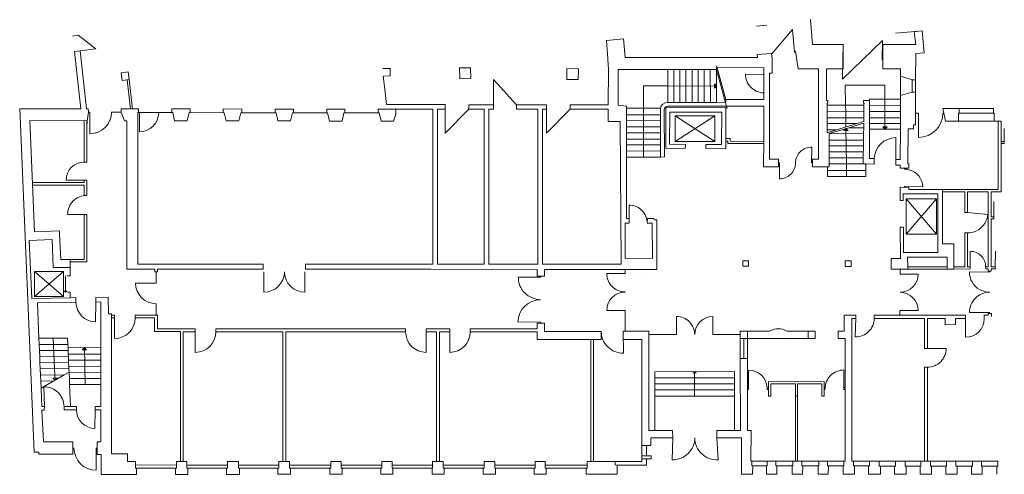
# Model space of a CAD drawing. Extents: x 188934 to 237190, y 127103 to 149415.
import ezdxf

# ---------------------------------------------------------------- set-up
doc = ezdxf.new("R2010")
doc.units = 0
doc.header["$MEASUREMENT"] = 0
doc.layers.add('GRUNDRISS', color=7, linetype='CONTINUOUS', lineweight=0)

msp = doc.modelspace()

# ---------------------------------------------------------------- linework, layer by layer
at = {"layer": 'GRUNDRISS', "color": 8}
for p, q in [((225043, 149095), (225551, 149145)), ((211033, 147059), (210486, 147053)), ((210486, 147053), (210502, 146507)), ((211052, 146522), (211033, 147059)), ((215757, 147014), (215748, 146484)), ((216317, 147005), (215757, 147014)), ((216304, 146477), (216317, 147005)), ((220692, 146974), (220693, 145346)), ((220999, 146974), (221001, 145345)), ((221290, 145345), (221286, 146974)), ((221582, 146974), (221579, 145344)), ((221890, 145344), (221888, 146974)), ((222191, 146974), (222192, 145343)), ((222484, 145343), (222484, 146974)), ((222780, 146974), (222787, 145342)), ((223086, 145342), (223091, 146971)), ((223091, 146974), (223531, 145341)), ((223113, 147057), (223535, 145489)), ((210502, 146507), (211052, 146522)), ((215748, 146484), (216304, 146477)), ((223088, 146156), (222982, 146263)), ((222982, 146051), (222982, 146263)), ((220692, 146160), (219505, 146162)), ((219505, 145066), (219505, 146162)), ((220692, 146160), (223088, 146156)), ((223088, 146156), (222982, 146051)), ((231328, 146201), (229397, 146206)), ((229411, 145222), (229397, 146206)), ((231341, 145511), (231342, 146201)), ((231341, 145511), (231342, 146201)), ((230584, 145514), (232098, 145508)), ((231341, 145511), (231337, 144045)), ((218674, 145068), (220337, 145065)), ((219505, 145066), (219505, 142672)), ((228510, 145225), (230312, 145220)), ((228511, 144920), (230309, 144914)), ((229415, 144917), (229411, 145222)), ((229420, 144597), (229415, 144917)), ((230582, 144913), (232096, 144908)), ((230583, 145214), (232097, 145209)), ((218673, 144750), (220337, 144747)), ((218673, 144459), (220337, 144453)), ((222996, 144700), (221063, 143434)), ((221063, 144700), (222996, 143434)), ((228512, 144596), (230304, 144598)), ((228514, 144312), (229972, 144312)), ((228969, 144006), (229972, 144312)), ((229424, 144312), (229420, 144597)), ((229427, 144146), (229424, 144312)), ((229572, 144114), (230232, 144312)), ((229972, 144312), (230302, 144413)), ((230232, 144312), (230301, 144333)), ((230581, 144312), (232095, 144313)), ((230582, 144598), (232095, 144599)), ((220337, 144155), (218673, 144157)), ((218673, 143860), (220337, 143859)), ((228515, 144008), (228969, 144006)), ((228516, 143868), (228969, 144006)), ((228599, 143823), (229572, 144114)), ((230294, 143818), (228599, 143823)), ((229428, 144071), (229318, 143969)), ((229530, 143961), (229318, 143969)), ((229431, 143820), (229428, 144071)), ((229428, 144071), (229530, 143961)), ((229436, 143508), (229431, 143820)), ((229572, 144114), (230298, 144113)), ((230580, 144045), (232094, 144045)), ((231337, 144045), (231231, 144151)), ((231231, 144151), (231443, 144151)), ((231337, 144045), (231443, 144151)), ((220337, 143557), (218673, 143557)), ((228600, 143509), (230290, 143507)), ((229440, 143218), (229436, 143508)), ((220338, 142970), (218672, 142969)), ((218673, 143275), (220338, 143270)), ((228601, 143220), (230287, 143217)), ((228601, 142926), (230283, 142921)), ((229444, 142923), (229440, 143218)), ((229449, 142629), (229444, 142923)), ((218672, 142669), (220338, 142675)), ((230279, 142631), (228602, 142627)), ((229453, 142339), (229449, 142629)), ((228518, 142021), (230405, 142019)), ((230275, 142343), (228602, 142335)), ((229458, 142020), (229453, 142339)), ((229462, 141739), (229458, 142020)), ((228518, 141712), (230406, 141716)), ((229462, 141714), (229462, 141739)), ((232380, 138892), (233863, 140630)), ((233863, 138892), (232380, 140630)), ((189666, 137050), (191077, 135836)), ((189666, 135836), (191077, 137050)), ((189877, 133785), (191283, 133789)), ((190580, 133787), (190644, 132287)), ((189890, 133481), (191296, 133482)), ((191303, 133318), (192910, 133320)), ((192106, 133319), (192003, 133210)), ((192003, 133210), (192215, 133215)), ((192106, 133319), (192146, 131511)), ((192106, 133319), (192215, 133215)), ((191309, 133175), (189903, 133172)), ((189916, 132873), (191321, 132878)), ((192910, 133000), (191316, 132993)), ((191328, 132711), (192911, 132711)), ((191334, 132585), (189928, 132580)), ((189941, 132280), (191346, 132294)), ((190644, 132287), (190657, 131983)), ((192911, 132409), (191342, 132401)), ((189954, 131977), (191116, 131986)), ((190557, 131827), (190769, 131836)), ((190668, 131726), (190557, 131827)), ((190657, 131983), (190668, 131726)), ((190668, 131726), (190769, 131836)), ((192911, 131808), (191367, 131801)), ((191385, 132105), (192911, 132112)), ((220066, 132139), (223959, 132145)), ((220067, 131831), (222012, 131835)), ((222012, 132142), (221942, 132071)), ((222012, 132142), (222009, 130932)), ((222012, 132142), (222083, 132071)), ((222012, 131835), (223959, 131839)), ((222083, 132071), (222013, 132090)), ((189967, 131681), (190602, 131688)), ((190668, 131726), (190602, 131688)), ((191380, 131507), (192911, 131515)), ((222011, 131547), (220067, 131546)), ((223959, 131548), (222011, 131547)), ((220067, 131254), (222010, 131253)), ((222009, 130932), (220068, 130931)), ((223959, 130933), (222009, 130932)), ((222010, 131253), (223959, 131252))]:
    msp.add_line(p, q, dxfattribs=at)
at = {"layer": 'GRUNDRISS'}
for p, q in [((227792, 148199), (227690, 149415)), ((192671, 147978), (191803, 148652)), ((226817, 148935), (225779, 147714)), ((226909, 147806), (226817, 148935)), ((232997, 148849), (231865, 148746)), ((232997, 148849), (232772, 148825)), ((232772, 148825), (232847, 148204)), ((232997, 148849), (233160, 148862)), ((233160, 148862), (233261, 147794)), ((218523, 148478), (217693, 148394)), ((217693, 148394), (217747, 147733)), ((218523, 148478), (218605, 147557)), ((227792, 148199), (229285, 148201)), ((229285, 148201), (229276, 147461)), ((229285, 148201), (229285, 147004)), ((231227, 148394), (230243, 147444)), ((231211, 147427), (231227, 148394)), ((231236, 148203), (232847, 148204)), ((231236, 148203), (231238, 147005)), ((191932, 145040), (191621, 147851)), ((191900, 147882), (192671, 147978)), ((192214, 145038), (191900, 147882)), ((217792, 146962), (217747, 147733)), ((225085, 147704), (225776, 147754)), ((225090, 147557), (225085, 147704)), ((225776, 147754), (225779, 147714)), ((225810, 147530), (225776, 147754)), ((226909, 147806), (226911, 147852)), ((226911, 147852), (226963, 147862)), ((226963, 147862), (227081, 146997)), ((232846, 147748), (232845, 146460)), ((232846, 147748), (233261, 147794)), ((218605, 147557), (225090, 147557)), ((225812, 146789), (225810, 147530)), ((229260, 146494), (229276, 147461)), ((230243, 147444), (229260, 146494)), ((193912, 146809), (194257, 146849)), ((193949, 146434), (193912, 146809)), ((207090, 147014), (206727, 147025)), ((207094, 146651), (207090, 147014)), ((217780, 145241), (217792, 146962)), ((220692, 146974), (218263, 146975)), ((218263, 146975), (218264, 145217)), ((220999, 146974), (220692, 146974)), ((221286, 146974), (220999, 146974)), ((221582, 146974), (221286, 146974)), ((221888, 146974), (221582, 146974)), ((222191, 146974), (221888, 146974)), ((222484, 146974), (222191, 146974)), ((222780, 146974), (222484, 146974)), ((223078, 146974), (222780, 146974)), ((223091, 146971), (223064, 147067)), ((223078, 146974), (223091, 146974)), ((223113, 147057), (223087, 147154)), ((223091, 146971), (223091, 146974)), ((223113, 147057), (225404, 147061)), ((225403, 146721), (224507, 146746)), ((225404, 147061), (225400, 145494)), ((225676, 146787), (225812, 146789)), ((225676, 146787), (225678, 142568)), ((227081, 146997), (228082, 146997)), ((228082, 146997), (228076, 142567)), ((228478, 145448), (228481, 147004)), ((228481, 147004), (229285, 147004)), ((231238, 147005), (232101, 147005)), ((232101, 147005), (232100, 146637)), ((193949, 146434), (194304, 146475)), ((194201, 146463), (194366, 145028)), ((194470, 145030), (194304, 146475)), ((207094, 146651), (206754, 146648)), ((206754, 146648), (206810, 146143)), ((232100, 146637), (232098, 145690)), ((232100, 146637), (232680, 146459)), ((232680, 146459), (232677, 145853)), ((232680, 146459), (232845, 146460)), ((232845, 146460), (232844, 145852)), ((206904, 145245), (206810, 146143)), ((232098, 145690), (232677, 145853)), ((232677, 145853), (232844, 145852)), ((232844, 145852), (232844, 145063)), ((220693, 145346), (221001, 145345)), ((221001, 145345), (221290, 145345)), ((221290, 145345), (221579, 145344)), ((221579, 145344), (221890, 145344)), ((221890, 145344), (222192, 145343)), ((222192, 145343), (222484, 145343)), ((222484, 145343), (222787, 145342)), ((222787, 145342), (223086, 145342)), ((223086, 145342), (223531, 145341)), ((223531, 145341), (223611, 145052)), ((223535, 145489), (225400, 145494)), ((223535, 145489), (223561, 145393)), ((228548, 145451), (228478, 145448)), ((228509, 145319), (228545, 145322)), ((228510, 145225), (228509, 145319)), ((228545, 145322), (228548, 145451)), ((230291, 145455), (230281, 145321)), ((230281, 145321), (230314, 145321)), ((230584, 145446), (230291, 145455)), ((230314, 145321), (230312, 145220)), ((230583, 145214), (230584, 145446)), ((230584, 145446), (230584, 145514)), ((232098, 145508), (232097, 145209)), ((232098, 145690), (232098, 145508)), ((188934, 145044), (191932, 145040)), ((189639, 128189), (188934, 145044)), ((192297, 145040), (192214, 145038)), ((192302, 144876), (192247, 144457)), ((192304, 144926), (192297, 145040)), ((192297, 145040), (192302, 144876)), ((192372, 144876), (192302, 144876)), ((192370, 143816), (192372, 144876)), ((193432, 144874), (193909, 144874)), ((193910, 145038), (193909, 144874)), ((193909, 144874), (194073, 144455)), ((194756, 145037), (193910, 145038)), ((194756, 144854), (194707, 144854)), ((194731, 144854), (194731, 137424)), ((194756, 144854), (194756, 145037)), ((196389, 144852), (194756, 144854)), ((194806, 144854), (194806, 143914)), ((195746, 144854), (195746, 144854)), ((196389, 144852), (196389, 145035)), ((197286, 145034), (196389, 145035)), ((196437, 144852), (196389, 144852)), ((196437, 144852), (196527, 144452)), ((197237, 144851), (197147, 144451)), ((197286, 144851), (197237, 144851)), ((197286, 144851), (197286, 145034)), ((198910, 144849), (197286, 144851)), ((198910, 144849), (198910, 145032)), ((199816, 145030), (198910, 145032)), ((198958, 144849), (198910, 144849)), ((198958, 144849), (199057, 144448)), ((199767, 144848), (199677, 144448)), ((199816, 144847), (199767, 144848)), ((199816, 144847), (199816, 145030)), ((201449, 144845), (199816, 144847)), ((201449, 144845), (201449, 145028)), ((202346, 145027), (201449, 145028)), ((201497, 144845), (201449, 144845)), ((201497, 144845), (201587, 144445)), ((202297, 144844), (202207, 144444)), ((202346, 144844), (202297, 144844)), ((202346, 144844), (202346, 145027)), ((203979, 144842), (202346, 144844)), ((203979, 144842), (203979, 145025)), ((204876, 145024), (203979, 145025)), ((204027, 144842), (203979, 144842)), ((204027, 144842), (204117, 144442)), ((204827, 144841), (204737, 144441)), ((204876, 144841), (204827, 144841)), ((204876, 144841), (204876, 145024)), ((206509, 144839), (204876, 144841)), ((206509, 144839), (206509, 145022)), ((209187, 145021), (206509, 145022)), ((206557, 144839), (206509, 144839)), ((206557, 144839), (206647, 144439)), ((207371, 144782), (207249, 144438)), ((207372, 144863), (207371, 144782)), ((207373, 145021), (207372, 144863)), ((209791, 145021), (209409, 145021)), ((211699, 145020), (210942, 145021)), ((212158, 145243), (210944, 145243)), ((212158, 145020), (211922, 145020)), ((214756, 145242), (213283, 145243)), ((214332, 145020), (213283, 145020)), ((214756, 145019), (214554, 145019)), ((217779, 145018), (215907, 145019)), ((217780, 145241), (215909, 145242)), ((217775, 144425), (217779, 145018)), ((218264, 145217), (218674, 145173)), ((218674, 145173), (218670, 139652)), ((220337, 145065), (220337, 144747)), ((220530, 142676), (220525, 145012)), ((220603, 145088), (223541, 145100)), ((220606, 143096), (220603, 145088)), ((220700, 145164), (223577, 145171)), ((220797, 144883), (220787, 143302)), ((220797, 144883), (223340, 144880)), ((223331, 143286), (223340, 144880)), ((223541, 145100), (223542, 143082)), ((223577, 145171), (223620, 145171)), ((223620, 145171), (225400, 145175)), ((225400, 145175), (225396, 143609)), ((228511, 144920), (228510, 145225)), ((228512, 144596), (228511, 144920)), ((230309, 144914), (230304, 144598)), ((230312, 145220), (230309, 144914)), ((230582, 144913), (230583, 145214)), ((230582, 144598), (230582, 144913)), ((232096, 144908), (232095, 144599)), ((232097, 145209), (232096, 144908)), ((232844, 144830), (232843, 144246)), ((232844, 145063), (232844, 144830)), ((232844, 144830), (232984, 144830)), ((232984, 144830), (232988, 143635)), ((234176, 145062), (234979, 145061)), ((234176, 145062), (234312, 144437)), ((234178, 144830), (234226, 144830)), ((234945, 144830), (234948, 144436)), ((234945, 144830), (234980, 144830)), ((234979, 145061), (234980, 144830)), ((234979, 145061), (236660, 145059)), ((234980, 144830), (236660, 144830)), ((236660, 145059), (236660, 144830)), ((236660, 144830), (236694, 144830)), ((236694, 144830), (236695, 144433)), ((189424, 144461), (189656, 138997)), ((189424, 144461), (192247, 144457)), ((192097, 142429), (192097, 144457)), ((192247, 144457), (192222, 144140)), ((192222, 144140), (192222, 144457)), ((192222, 144140), (192222, 144457)), ((194182, 144455), (194073, 144455)), ((194178, 137176), (194182, 144455)), ((197147, 144451), (196527, 144452)), ((199677, 144448), (199057, 144448)), ((202207, 144444), (201587, 144445)), ((204737, 144441), (204117, 144442)), ((207249, 144438), (206647, 144439)), ((206880, 144439), (206877, 144439)), ((218359, 144424), (217775, 144425)), ((218410, 137422), (218359, 144424)), ((220337, 144747), (220337, 144453)), ((220337, 144453), (220337, 144155)), ((228514, 144312), (228512, 144596)), ((228515, 144008), (228514, 144312)), ((230232, 144312), (230301, 144312)), ((230301, 144312), (230298, 144113)), ((230301, 144333), (230301, 144312)), ((230304, 144598), (230302, 144413)), ((230580, 144045), (230581, 144312)), ((230581, 144312), (230582, 144598)), ((232095, 144313), (232094, 144045)), ((232095, 144599), (232095, 144313)), ((234312, 144437), (234948, 144436)), ((234948, 144436), (236695, 144433)), ((236695, 144433), (236888, 144433)), ((236888, 144433), (237039, 144432)), ((236896, 141085), (236888, 144433)), ((237042, 140966), (237039, 144432)), ((192222, 144140), (192222, 142429)), ((220337, 144155), (220337, 143859)), ((220337, 143859), (220337, 143557)), ((228516, 143868), (228515, 144008)), ((228600, 143509), (228599, 143823)), ((230298, 144113), (230294, 143818)), ((230294, 143818), (230294, 143755)), ((230579, 143755), (230580, 144045)), ((232094, 144045), (232090, 142553)), ((232470, 144058), (232467, 142348)), ((232739, 144057), (232470, 144058)), ((232740, 144247), (232739, 144057)), ((232843, 144246), (232740, 144247)), ((237190, 143438), (237190, 144073)), ((220337, 143557), (220338, 143270)), ((223542, 143577), (223757, 143577)), ((223542, 143452), (223632, 143452)), ((223632, 143452), (223632, 143332)), ((223632, 143332), (225395, 143333)), ((223757, 143447), (223757, 143577)), ((225396, 143443), (223757, 143447)), ((225396, 143499), (225393, 142200)), ((225396, 143609), (225396, 143499)), ((228601, 143220), (228600, 143509)), ((230290, 143507), (230287, 143217)), ((230294, 143755), (230290, 143507)), ((230577, 142691), (230579, 143755)), ((231876, 142560), (231866, 143625)), ((237190, 143438), (237040, 143438)), ((237040, 143438), (237040, 143438)), ((237190, 143338), (237040, 143338)), ((237190, 143438), (237190, 143338)), ((237190, 143438), (237190, 143438)), ((237190, 143438), (237190, 143438)), ((220338, 143270), (220338, 142970)), ((220338, 142970), (220338, 142675)), ((221556, 143095), (220606, 143101)), ((221557, 143297), (220787, 143302)), ((221556, 143095), (221557, 143297)), ((222556, 143089), (222557, 143291)), ((222556, 143089), (223542, 143082)), ((223331, 143286), (222557, 143291)), ((227736, 142381), (227751, 143159)), ((228602, 142627), (228602, 143220)), ((230287, 143217), (230280, 142693)), ((192097, 142429), (192097, 142429)), ((192222, 142429), (192097, 142429)), ((220338, 142675), (220530, 142676)), ((226131, 142568), (225678, 142568)), ((226131, 142568), (226129, 142199)), ((226130, 142383), (226180, 142383)), ((226180, 142383), (226172, 141605)), ((227786, 142381), (227736, 142381)), ((228076, 142567), (227786, 142567)), ((227786, 142567), (227786, 142195)), ((228602, 142335), (228602, 142627)), ((230279, 142631), (230275, 142343)), ((230280, 142693), (230279, 142631)), ((230576, 142603), (230577, 142691)), ((230811, 142596), (230576, 142603)), ((230811, 142596), (230805, 142321)), ((231876, 142560), (231868, 142277)), ((232090, 142553), (231876, 142560)), ((225393, 142200), (226129, 142199)), ((227786, 142195), (228603, 142193)), ((228517, 142193), (228518, 142021)), ((228518, 142021), (228518, 141712)), ((228602, 142334), (228602, 142335)), ((228603, 142193), (228602, 142334)), ((230275, 142343), (230404, 142338)), ((230405, 142019), (230404, 142338)), ((230404, 142338), (230805, 142321)), ((230406, 141716), (230405, 142019)), ((231868, 142277), (232087, 142268)), ((232087, 142268), (232088, 142128)), ((232088, 142128), (232514, 142129)), ((232088, 142128), (232514, 142129)), ((232301, 142128), (232301, 142078)), ((232467, 142348), (232513, 142348)), ((232513, 142348), (232514, 142129)), ((192097, 141419), (189553, 141419)), ((192097, 141544), (191212, 141544)), ((192097, 141544), (192222, 141544)), ((192097, 141419), (192097, 141544)), ((192222, 141544), (192222, 140794)), ((192097, 141294), (189558, 141294)), ((192097, 140794), (192097, 141294)), ((232089, 141188), (232508, 141186)), ((232089, 141188), (232090, 140534)), ((232299, 141187), (232298, 141237)), ((232298, 141237), (233190, 141214)), ((232508, 141186), (232508, 141082)), ((232508, 141082), (232517, 141082)), ((232517, 141082), (234168, 141083)), ((234163, 138416), (234168, 140959)), ((234168, 141083), (236896, 141085)), ((234168, 140959), (234168, 141083)), ((234168, 140959), (235258, 140961)), ((235258, 140961), (235258, 139958)), ((235384, 140962), (236393, 140964)), ((235384, 140962), (235384, 139958)), ((236393, 140964), (236397, 137293)), ((236541, 140965), (237042, 140966)), ((236541, 140965), (236544, 139738)), ((192222, 140794), (192097, 140794)), ((232090, 140534), (232240, 140534)), ((236684, 139738), (236684, 140498)), ((218805, 139653), (218801, 140310)), ((235258, 139958), (235384, 139958)), ((191282, 139854), (192222, 139854)), ((192099, 139854), (191899, 139854)), ((192222, 139854), (192097, 139854)), ((192097, 139854), (192097, 138904)), ((192222, 139854), (192222, 138904)), ((218670, 139652), (218808, 139653)), ((218806, 139422), (218805, 139653)), ((218808, 139653), (218806, 139422)), ((219697, 139656), (219694, 139423)), ((219697, 139656), (220021, 139657)), ((220021, 139657), (220026, 139584)), ((220026, 139584), (220162, 139585)), ((220162, 139585), (220163, 137155)), ((236684, 139738), (236544, 139738)), ((236684, 139638), (236544, 139638)), ((236544, 139638), (236549, 137293)), ((236544, 139638), (236544, 139638)), ((236684, 139738), (236684, 139638)), ((236684, 139638), (236684, 139638)), ((236684, 139638), (236684, 139638)), ((189656, 138997), (190882, 139050)), ((190882, 139050), (190889, 138903)), ((218602, 139422), (218603, 137700)), ((218806, 139422), (218602, 139422)), ((219937, 139424), (219694, 139423)), ((219943, 137712), (219937, 139424)), ((232092, 139234), (232242, 139234)), ((232095, 137694), (232092, 139234)), ((189403, 138582), (190522, 138631)), ((189403, 138582), (189524, 135737)), ((190522, 138631), (190580, 137249)), ((190889, 138903), (190949, 137651)), ((192097, 138904), (192097, 137650)), ((192222, 138904), (192222, 137525)), ((235258, 138950), (235385, 138951)), ((235258, 138950), (235258, 137293)), ((235385, 138951), (235386, 137293)), ((234720, 138416), (234163, 138416)), ((234724, 137293), (234720, 138416)), ((235521, 137293), (235515, 138048)), ((236749, 137293), (236754, 138048)), ((190949, 137651), (191405, 137650)), ((191405, 137650), (192097, 137650)), ((191405, 137650), (191405, 136845)), ((218603, 137700), (219943, 137712)), ((224373, 137582), (224372, 137316)), ((224645, 137574), (224373, 137582)), ((224651, 137311), (224645, 137574)), ((229384, 137578), (229383, 137296)), ((229686, 137583), (229384, 137578)), ((229679, 137296), (229686, 137583)), ((232095, 137694), (231648, 137694)), ((231648, 137694), (231649, 137177)), ((232454, 137292), (232453, 137765)), ((232453, 137765), (234387, 137755)), ((234387, 137755), (234388, 137293)), ((190580, 137249), (191411, 137255)), ((191405, 137525), (192222, 137525)), ((195560, 137175), (194178, 137176)), ((200869, 137423), (194731, 137424)), ((195560, 137046), (195560, 137175)), ((195685, 137046), (195685, 137175)), ((200744, 137173), (195685, 137174)), ((200869, 137423), (199559, 137423)), ((200869, 137173), (200744, 137173)), ((200869, 137173), (200869, 137423)), ((202949, 137422), (209187, 137422)), ((202949, 137172), (202949, 137422)), ((202949, 137172), (203074, 137172)), ((203074, 137172), (209088, 137166)), ((214289, 137157), (209088, 137166)), ((209409, 137422), (211699, 137422)), ((211922, 137422), (214332, 137422)), ((214289, 136826), (214289, 137157)), ((214554, 137422), (218410, 137422)), ((214653, 137160), (214651, 136826)), ((214653, 137160), (220163, 137155)), ((218605, 137156), (218605, 136952)), ((224372, 137316), (224651, 137311)), ((229383, 137296), (229679, 137296)), ((231649, 137177), (232455, 137178)), ((232083, 137178), (232082, 136926)), ((232454, 137292), (234388, 137293)), ((232455, 137178), (232454, 137292)), ((232455, 137178), (234388, 137179)), ((234388, 137293), (234388, 137179)), ((234388, 137179), (234724, 137179)), ((234724, 137179), (234724, 137293)), ((234724, 137293), (235258, 137293)), ((234724, 137179), (235524, 137180)), ((235386, 137293), (235521, 137293)), ((235521, 137293), (235524, 137180)), ((236276, 137293), (236397, 137293)), ((236276, 137293), (236277, 137181)), ((236277, 137181), (236394, 137181)), ((236394, 137181), (236394, 137079)), ((236394, 137079), (236550, 137081)), ((236472, 137080), (236472, 137030)), ((236549, 137293), (236749, 137293)), ((236549, 137181), (236751, 137182)), ((236549, 137181), (236550, 137081)), ((236749, 137293), (236751, 137182)), ((191172, 136849), (191172, 136036)), ((191266, 136849), (191405, 136845)), ((195560, 137046), (195685, 137046)), ((195560, 137046), (195560, 137046)), ((195623, 137046), (195623, 136486)), ((195623, 137046), (195623, 137046)), ((195685, 137046), (195685, 137046)), ((200904, 137046), (200904, 136041)), ((200904, 137046), (200904, 137046)), ((201909, 137046), (201909, 137046)), ((201909, 137046), (201909, 137046)), ((202914, 137046), (202914, 136041)), ((202914, 137046), (202914, 137046)), ((213367, 136784), (214470, 136776)), ((214651, 136826), (214289, 136826)), ((214470, 136776), (214470, 136826)), ((217700, 136954), (218605, 136951)), ((219506, 136948), (219506, 136948)), ((232082, 136924), (232966, 136922)), ((236471, 137030), (235482, 137033)), ((191101, 136107), (191172, 136036)), ((191172, 136036), (191243, 136107)), ((195623, 136486), (194613, 136486)), ((195623, 136486), (195623, 136486)), ((195623, 136486), (195623, 136486)), ((191424, 135764), (189524, 135737)), ((191272, 136036), (191405, 136036)), ((191405, 136036), (191405, 135769)), ((191405, 135769), (191692, 135773)), ((191692, 135773), (191693, 135541)), ((192670, 135786), (193272, 135794)), ((192670, 135786), (192671, 135557)), ((193272, 135794), (193279, 134974)), ((232079, 136042), (232079, 136035)), ((191693, 135541), (189804, 135511)), ((189804, 135511), (189877, 133785)), ((192671, 135557), (192643, 134580)), ((192909, 135561), (192671, 135557)), ((192910, 133320), (192909, 135561)), ((195623, 135476), (195623, 135476)), ((195623, 135476), (195623, 134916)), ((195623, 135476), (195623, 135476)), ((195623, 135476), (195623, 135476)), ((217704, 135148), (218606, 135145)), ((218605, 135145), (218606, 134121)), ((232076, 135144), (232075, 134907)), ((232076, 135144), (232967, 135142)), ((193279, 134974), (193436, 134973)), ((193436, 134973), (193440, 128103)), ((193586, 134916), (193436, 134916)), ((193436, 134916), (193436, 134916)), ((193436, 134843), (193436, 134710)), ((193586, 134778), (193436, 134778)), ((193586, 134916), (193586, 134778)), ((193586, 134916), (193586, 134916)), ((193586, 134916), (193586, 134916)), ((193586, 134778), (193586, 133768)), ((194596, 134916), (194596, 134778)), ((195684, 134916), (194596, 134916)), ((194596, 134916), (194596, 134916)), ((194596, 134916), (194596, 134916)), ((194596, 134778), (194596, 134778)), ((195546, 134778), (194596, 134778)), ((194596, 134778), (194596, 134778)), ((195546, 134778), (195546, 134108)), ((195684, 134916), (195684, 134246)), ((221125, 134853), (221124, 133962)), ((222904, 134851), (222906, 133960)), ((229345, 134906), (229705, 134906)), ((229348, 134130), (229345, 134906)), ((229705, 134906), (229910, 134906)), ((229907, 134755), (229709, 134755)), ((229709, 134755), (229715, 127751)), ((229907, 134755), (229885, 133847)), ((229910, 134906), (229907, 134755)), ((230817, 134906), (230815, 134753)), ((233279, 134749), (230815, 134753)), ((230817, 134906), (232075, 134907)), ((232075, 134907), (235292, 134908)), ((233279, 134749), (233278, 133279)), ((233426, 134748), (233425, 133279)), ((234293, 134747), (233426, 134748)), ((234294, 134747), (234293, 134747)), ((234294, 134747), (234296, 134442)), ((235293, 134745), (234803, 134746)), ((234805, 134448), (234803, 134746)), ((235292, 134908), (235293, 134745)), ((235293, 134745), (235294, 133830)), ((235483, 135046), (236473, 135051)), ((236208, 134908), (236208, 134743)), ((236208, 134908), (236391, 134908)), ((236391, 135001), (236391, 134908)), ((236391, 135001), (236554, 135000)), ((236455, 135050), (236455, 135001)), ((236554, 135000), (236555, 134855)), ((195546, 134246), (195546, 134246)), ((195684, 134246), (197536, 134246)), ((195684, 134246), (195684, 134246)), ((195684, 134246), (195684, 134246)), ((197536, 134096), (197536, 134246)), ((197536, 134246), (197536, 134246)), ((198546, 134096), (198546, 134246)), ((198546, 134246), (207847, 134246)), ((207847, 134096), (207847, 134246)), ((208857, 134096), (208857, 134246)), ((208857, 134246), (210007, 134246)), ((209632, 134246), (209632, 134246)), ((210007, 134096), (210007, 134246)), ((211017, 134096), (211017, 134246)), ((211017, 134246), (214288, 134246)), ((213354, 134585), (214456, 134572)), ((214288, 134521), (214660, 134522)), ((214456, 134572), (214456, 134522)), ((214660, 134522), (214659, 134117)), ((234296, 134442), (234805, 134448)), ((189877, 133785), (189890, 133481)), ((191283, 133789), (191296, 133482)), ((195546, 134108), (196808, 134108)), ((196808, 127738), (196808, 134108)), ((196946, 127738), (196946, 134096)), ((196946, 134096), (197536, 134096)), ((197536, 134096), (197536, 133086)), ((197536, 134096), (197536, 134096)), ((198546, 134096), (198546, 134096)), ((198546, 134096), (201823, 134096)), ((198546, 134096), (198546, 134096)), ((201823, 127736), (201823, 134096)), ((201823, 134096), (201823, 134096)), ((201973, 127736), (201973, 134096)), ((201973, 134096), (207847, 134096)), ((201973, 134096), (201973, 134096)), ((205343, 134096), (205343, 134096)), ((207847, 134096), (207847, 134096)), ((207847, 134096), (207847, 134096)), ((208857, 134096), (208857, 133086)), ((208857, 134096), (209357, 134096)), ((208857, 134096), (208857, 134096)), ((208857, 134096), (208857, 134096)), ((209357, 127735), (209357, 134096)), ((209357, 134096), (209357, 134096)), ((209507, 127735), (209507, 134096)), ((209507, 134096), (210007, 134096)), ((209507, 134096), (209507, 134096)), ((210007, 134096), (210007, 133086)), ((210007, 134096), (210007, 134096)), ((210007, 134096), (210007, 134096)), ((211017, 134096), (211017, 134096)), ((211017, 134096), (214288, 134096)), ((211017, 134096), (211017, 134096)), ((214288, 134096), (214288, 133719)), ((217435, 133723), (214288, 133719)), ((214659, 134117), (217436, 134120)), ((216925, 127733), (216918, 133722)), ((217063, 127733), (217056, 133723)), ((217436, 134120), (217435, 133723)), ((218506, 134121), (219767, 134122)), ((218506, 134121), (218506, 133724)), ((218506, 134121), (218520, 133050)), ((219426, 133725), (218506, 133724)), ((219422, 128516), (219426, 133725)), ((219767, 133963), (219763, 129249)), ((219767, 134122), (219767, 133963)), ((219767, 133963), (221124, 133962)), ((222906, 133960), (224251, 133959)), ((224251, 134125), (224607, 134126)), ((224251, 133762), (224251, 134125)), ((224251, 133762), (224606, 133763)), ((224252, 132787), (224251, 133762)), ((224428, 133763), (224428, 132787)), ((224606, 133763), (224605, 133360)), ((224607, 134126), (224606, 133763)), ((224606, 133763), (227575, 133769)), ((224607, 134126), (225686, 134127)), ((226501, 133768), (226701, 133768)), ((226531, 134127), (227575, 134128)), ((226583, 133786), (226619, 133750)), ((227575, 134128), (227925, 134129)), ((227575, 134128), (227575, 133769)), ((227575, 133769), (227921, 133769)), ((227925, 134129), (227921, 133769)), ((229048, 134130), (229053, 133772)), ((229048, 134130), (229348, 134130)), ((229053, 133772), (229386, 133772)), ((229386, 133772), (229386, 133542)), ((189890, 133481), (189903, 133172)), ((191296, 133482), (191303, 133318)), ((191303, 133318), (191309, 133175)), ((192910, 133000), (192910, 133320)), ((196946, 133377), (196946, 133377)), ((197536, 133377), (197536, 133377)), ((224605, 133360), (224604, 132787)), ((229386, 133542), (229388, 127751)), ((233278, 133279), (233413, 133279)), ((233278, 133279), (233425, 133279)), ((233425, 133279), (234341, 133280)), ((189903, 133172), (189916, 132873)), ((189916, 132873), (189928, 132580)), ((191309, 133175), (191316, 132993)), ((191316, 132993), (191321, 132878)), ((191321, 132878), (191328, 132711)), ((191328, 132711), (191334, 132585)), ((192911, 132711), (192910, 133000)), ((192911, 132409), (192911, 132711)), ((224252, 132787), (224604, 132787)), ((224257, 129247), (224252, 132787)), ((224604, 132787), (224602, 131345)), ((189928, 132580), (189941, 132280)), ((189941, 132280), (189954, 131977)), ((191334, 132585), (191342, 132401)), ((191342, 132401), (191346, 132294)), ((191346, 132294), (191354, 132124)), ((192911, 132112), (192911, 132409)), ((229322, 131358), (229322, 132227)), ((229384, 132555), (229384, 132355)), ((233278, 132367), (233277, 127751)), ((233413, 132360, 1), (233278, 132360, 1)), ((233424, 132362), (233419, 127751)), ((189954, 131977), (189967, 131681)), ((191116, 131986), (190668, 131726)), ((191321, 132105), (191116, 131986)), ((191354, 132124), (191321, 132105)), ((191354, 132124), (191354, 132105)), ((191354, 132105), (191355, 132088)), ((191354, 132105), (191385, 132105)), ((191355, 132088), (191367, 131801)), ((191367, 131801), (191380, 131507)), ((192911, 131808), (192911, 132112)), ((192911, 131515), (192911, 131808)), ((220067, 131831), (220066, 132139)), ((220067, 131546), (220067, 131831)), ((223959, 132145), (223959, 131839)), ((223959, 131839), (223959, 131548)), ((224656, 131307), (224653, 132220)), ((189967, 131681), (189982, 131328)), ((190602, 131688), (189982, 131328)), ((189982, 131328), (189983, 131294)), ((189983, 131294), (190020, 130431)), ((190144, 130431), (190124, 131393)), ((191380, 131507), (191426, 130431)), ((192912, 130432), (192911, 131515)), ((220067, 131254), (220067, 131546)), ((223959, 131548), (223959, 131252)), ((224602, 131266), (224598, 129252)), ((224602, 131345), (224602, 131266)), ((224602, 131345), (224655, 131345)), ((224657, 131268), (224602, 131266)), ((224655, 131345), (224657, 131268)), ((225633, 131351), (225568, 131350)), ((225568, 131350), (225571, 131262)), ((225571, 131262), (225633, 131261)), ((225633, 131650), (228363, 131663)), ((225633, 130933), (225633, 131650)), ((226949, 131541), (225748, 131544)), ((225748, 131544), (225749, 130931)), ((226950, 130935), (226949, 131541)), ((228244, 131546), (227058, 131549)), ((227058, 131549), (227059, 130935)), ((228245, 130941), (228244, 131546)), ((228363, 131663), (228365, 130940)), ((228364, 131355), (228410, 131352)), ((228412, 131276), (228364, 131273)), ((228410, 131352), (228412, 131276)), ((229387, 131357), (229322, 131358)), ((229322, 131358), (229324, 131272)), ((229324, 131272), (229387, 131271)), ((220068, 130931), (220067, 131254)), ((220070, 129249), (220068, 130931)), ((223959, 131252), (223959, 130933)), ((223959, 130933), (223959, 129247)), ((225749, 130931), (225633, 130933)), ((226950, 130935), (226950, 127752)), ((227059, 130935), (226950, 130935)), ((227059, 130935), (227058, 127752)), ((228365, 130940), (228245, 130941)), ((190020, 130431), (190144, 130431)), ((190144, 130431), (190141, 130257)), ((191106, 130431), (191426, 130431)), ((191106, 130431), (191110, 130261)), ((191426, 130431), (191716, 130432)), ((191716, 130432), (191718, 130264)), ((192632, 130432), (192912, 130432)), ((192632, 130432), (192635, 130268)), ((190027, 130257), (190141, 130257)), ((190027, 130257), (190093, 128696)), ((191110, 130261), (191718, 130264)), ((192635, 130268), (192619, 129351)), ((192635, 130268), (192912, 130269)), ((192914, 128704), (192912, 130269)), ((219763, 129249), (220070, 129249)), ((219874, 128511), (219870, 128901)), ((219870, 128901), (220937, 128899)), ((220070, 129249), (220932, 129249)), ((220937, 128899), (220913, 127816)), ((220932, 129249), (220937, 128899)), ((223100, 129247), (223103, 128895)), ((223100, 129247), (223959, 129247)), ((223103, 128895), (224311, 128893)), ((223103, 128895), (223165, 127814)), ((223959, 129247), (224257, 129247)), ((224311, 128893), (224309, 127114)), ((224598, 129252), (224776, 129251)), ((224776, 129251), (224771, 127752)), ((190093, 128696), (191541, 128700)), ((191541, 128700), (191546, 128085)), ((191544, 128393), (191594, 128393)), ((192685, 128393), (192674, 127302)), ((192735, 128393), (192685, 128393)), ((192734, 128703), (192914, 128704)), ((192734, 128703), (192736, 128084)), ((219422, 128516), (219874, 128511)), ((219422, 128017), (219422, 128516)), ((219648, 128513), (219650, 128016)), ((189639, 128189), (189872, 128192)), ((189872, 128192), (189875, 128087)), ((189875, 128087), (191546, 128085)), ((192736, 128084), (192919, 128083)), ((192919, 128083), (192919, 127103)), ((193440, 128103), (194219, 128107)), ((194219, 128107), (194221, 127738)), ((219422, 128017), (219879, 128014)), ((219422, 127858), (219422, 128017)), ((219880, 127857), (219879, 128014)), ((194221, 127738), (194604, 127738)), ((194604, 127738), (194605, 127410)), ((194605, 127410), (194664, 127410)), ((194664, 127410), (196564, 127409)), ((194664, 127410), (194666, 127103)), ((196564, 127409), (196614, 127409)), ((196564, 127409), (196568, 127103)), ((196611, 127738), (196614, 127409)), ((196611, 127738), (197130, 127738)), ((197130, 127738), (197130, 127409)), ((199112, 127559), (197130, 127559)), ((197130, 127409), (197182, 127409)), ((197182, 127409), (197179, 127103)), ((197182, 127409), (199074, 127408)), ((199074, 127408), (199113, 127408)), ((199074, 127408), (199076, 127103)), ((199112, 127737), (199113, 127408)), ((199112, 127737), (199657, 127737)), ((199657, 127737), (199656, 127408)), ((199656, 127408), (199705, 127408)), ((201638, 127555), (199657, 127559)), ((199705, 127408), (199702, 127103)), ((199705, 127408), (201591, 127408)), ((201591, 127408), (201639, 127408)), ((201591, 127408), (201593, 127104)), ((201636, 127736), (201639, 127408)), ((201636, 127736), (202159, 127736)), ((201789, 127736), (201924, 127736)), ((202159, 127736), (202164, 127407)), ((202162, 127556), (204178, 127556)), ((202164, 127407), (202211, 127407)), ((202211, 127407), (204134, 127407)), ((202211, 127407), (202211, 127104)), ((204134, 127407), (204131, 127104)), ((204134, 127407), (204178, 127407)), ((204178, 127736), (204688, 127736)), ((204178, 127736), (204178, 127407)), ((204688, 127736), (204687, 127407)), ((204687, 127407), (204736, 127407)), ((204688, 127556), (206676, 127556)), ((204736, 127407), (204734, 127104)), ((204736, 127407), (206638, 127406)), ((206638, 127406), (206676, 127406)), ((206638, 127406), (206638, 127104)), ((206677, 127735), (206676, 127406)), ((206677, 127735), (207186, 127735)), ((207186, 127735), (207187, 127406)), ((207187, 127556), (209171, 127556)), ((207187, 127406), (207227, 127406)), ((207227, 127406), (207226, 127104)), ((207227, 127406), (209141, 127405)), ((209141, 127405), (209171, 127405)), ((209141, 127405), (209141, 127104)), ((209172, 127735), (209171, 127405)), ((209172, 127735), (209693, 127735)), ((209693, 127735), (209695, 127405)), ((209694, 127556), (211699, 127556)), ((209695, 127405), (209740, 127405)), ((209740, 127405), (211656, 127404)), ((209740, 127405), (209740, 127104)), ((211656, 127404), (211675, 127404)), ((211656, 127404), (211656, 127104)), ((211675, 127404), (211698, 127404)), ((211701, 127734), (211698, 127404)), ((211701, 127734), (212214, 127734)), ((212214, 127734), (212215, 127404)), ((212215, 127556), (214192, 127556)), ((212215, 127404), (212255, 127404)), ((212255, 127404), (214144, 127403)), ((212255, 127404), (212258, 127104)), ((214144, 127403), (214142, 127104)), ((214144, 127403), (214193, 127403)), ((214192, 127734), (214289, 127733)), ((214192, 127734), (214193, 127403)), ((214289, 127733), (214405, 127733)), ((214405, 127733), (214682, 127733)), ((214682, 127733), (214684, 127403)), ((214683, 127556), (216741, 127556)), ((214684, 127403), (214737, 127403)), ((214737, 127403), (214733, 127104)), ((214737, 127403), (216693, 127403)), ((216693, 127403), (216689, 127104)), ((216693, 127403), (216742, 127403)), ((216740, 127733), (216742, 127403)), ((216740, 127733), (218121, 127733)), ((218121, 127733), (218123, 127562)), ((218121, 127733), (219422, 127732)), ((218123, 127562), (218224, 127561)), ((218224, 127561), (218223, 127104)), ((218224, 127561), (219652, 127561)), ((219880, 127857), (219422, 127858)), ((219422, 127732), (219422, 127858)), ((219651, 127858), (219652, 127561)), ((224771, 127752), (224819, 127752)), ((224819, 127752), (224821, 127519)), ((224819, 127752), (225575, 127752)), ((224821, 127519), (224858, 127519)), ((224858, 127519), (224855, 127114)), ((224858, 127519), (225538, 127518)), ((225538, 127518), (225537, 127105)), ((225538, 127518), (225571, 127518)), ((225575, 127752), (225571, 127518)), ((225575, 127752), (225998, 127752)), ((225998, 127752), (225996, 127517)), ((225996, 127517), (226040, 127517)), ((225998, 127752), (226832, 127752)), ((226040, 127517), (226044, 127105)), ((226040, 127517), (226796, 127516)), ((226796, 127516), (226832, 127516)), ((226796, 127516), (226800, 127105)), ((226832, 127752), (226832, 127516)), ((226832, 127752), (227262, 127752)), ((227262, 127752), (227261, 127516)), ((227261, 127516), (227308, 127516)), ((227262, 127752), (228099, 127752)), ((227308, 127516), (227304, 127105)), ((227308, 127516), (228064, 127515)), ((228064, 127515), (228062, 127105)), ((228064, 127515), (228097, 127515)), ((228099, 127752), (228097, 127515)), ((228099, 127752), (228529, 127752)), ((228529, 127752), (228526, 127514)), ((228526, 127514), (228569, 127514)), ((228529, 127752), (229326, 127751)), ((228569, 127514), (228563, 127105)), ((228569, 127514), (229299, 127513)), ((229299, 127513), (229331, 127513)), ((229299, 127513), (229299, 127105)), ((229326, 127751), (229331, 127513)), ((229326, 127751), (229388, 127751)), ((229715, 127751), (229793, 127751)), ((229793, 127751), (229793, 127513)), ((229793, 127751), (230588, 127751)), ((229793, 127513), (229851, 127513)), ((229851, 127513), (230535, 127512)), ((229851, 127513), (229852, 127105)), ((230535, 127512), (230587, 127512)), ((230535, 127512), (230541, 127105)), ((230588, 127751), (230587, 127512)), ((230588, 127751), (231062, 127751)), ((231062, 127751), (231060, 127511)), ((231060, 127511), (231124, 127511)), ((231062, 127751), (231853, 127751)), ((231124, 127511), (231807, 127510)), ((231124, 127511), (231126, 127105)), ((231807, 127510), (231850, 127510)), ((231807, 127510), (231807, 127105)), ((231853, 127751), (231850, 127510)), ((231853, 127751), (232328, 127751)), ((232328, 127751), (232325, 127510)), ((232325, 127510), (232379, 127510)), ((232328, 127751), (233104, 127751)), ((232379, 127510), (233060, 127509)), ((232379, 127510), (232380, 127105)), ((233060, 127509), (233103, 127509)), ((233060, 127509), (233060, 127105)), ((233104, 127751), (233103, 127509)), ((233104, 127751), (233277, 127751)), ((233277, 127751), (233419, 127751)), ((233419, 127751), (233570, 127751)), ((233570, 127751), (233571, 127508)), ((233570, 127751), (234360, 127751)), ((233571, 127508), (233628, 127508)), ((233628, 127508), (234317, 127507)), ((233628, 127508), (233628, 127105)), ((234319, 127506), (234316, 127105)), ((234317, 127507), (234358, 127507)), ((234360, 127751), (234358, 127507)), ((234360, 127751), (234821, 127751)), ((234821, 127751), (234822, 127507)), ((234821, 127751), (235632, 127750)), ((234822, 127507), (234884, 127507)), ((234884, 127507), (234879, 127105)), ((234884, 127507), (235583, 127506)), ((235583, 127506), (235580, 127105)), ((235583, 127506), (235632, 127506)), ((235632, 127750), (235632, 127506)), ((235632, 127750), (236064, 127750)), ((236064, 127750), (236068, 127505)), ((236064, 127750), (236866, 127750)), ((236068, 127505), (236110, 127505)), ((236110, 127505), (236828, 127504)), ((236110, 127505), (236110, 127105)), ((236828, 127504), (236869, 127504)), ((236828, 127504), (236830, 127105)), ((236866, 127750), (236868, 127504)), ((192919, 127103), (194666, 127103)), ((196568, 127103), (197179, 127103)), ((199076, 127103), (199702, 127103)), ((201593, 127104), (202211, 127104)), ((204131, 127104), (204734, 127104)), ((206638, 127104), (207226, 127104)), ((209141, 127104), (209740, 127104)), ((211656, 127104), (212258, 127104)), ((214142, 127104), (214733, 127104)), ((216689, 127104), (218223, 127104)), ((224309, 127105), (224855, 127105)), ((224855, 127114), (224855, 127105)), ((225537, 127105), (226044, 127105)), ((225537, 127105), (226044, 127105)), ((226800, 127105), (227304, 127105)), ((228062, 127105), (228563, 127105)), ((229299, 127105), (229852, 127105)), ((230541, 127105), (231126, 127105)), ((231807, 127105), (232380, 127105)), ((233060, 127105), (233628, 127105)), ((234316, 127105), (234879, 127105)), ((235580, 127105), (236110, 127105))]:
    msp.add_line(p, q, dxfattribs=at)
at = {"layer": 'GRUNDRISS', "color": 7, "linetype": 'Continuous', "lineweight": 13}
for p, q in [((191528, 148601), (191803, 148652)), ((191621, 147851), (191900, 147882)), ((212158, 145243), (212158, 146481)), ((212158, 146481), (213283, 145243)), ((209792, 145244), (206904, 145245)), ((209791, 145021), (209792, 145244)), ((209791, 143847), (210944, 145023)), ((209791, 145021), (209791, 143847)), ((210944, 145023), (210944, 145243)), ((212158, 145243), (212158, 145020)), ((213283, 145243), (213283, 145020)), ((214756, 145019), (214756, 145242)), ((214756, 143846), (215909, 145021)), ((214756, 145019), (214756, 143846)), ((215909, 145021), (215909, 145242)), ((221063, 143434), (221063, 144700)), ((232240, 140534), (232240, 140869)), ((232240, 140869), (233939, 140869)), ((233863, 140630), (233863, 138892)), ((233939, 140869), (233939, 137981)), ((232252, 137981), (232242, 139234)), ((233939, 137981), (232252, 137981))]:
    msp.add_line(p, q, dxfattribs=at)
at = {"layer": 'GRUNDRISS', "linetype": 'Continuous'}
for p, q in [((194257, 146849), (194300, 146475)), ((236385, 139853), (235384, 139958)), ((191077, 137050), (189666, 137050)), ((214288, 134246), (214288, 134521)), ((196612, 127554), (194604, 127574))]:
    msp.add_line(p, q, dxfattribs=at)
at = {"layer": 'GRUNDRISS', "color": 7, "linetype": 'Continuous', "lineweight": 13}
for points in [[(209187, 137422), (209187, 145021)], [(209409, 145021), (209409, 137422)], [(211699, 137422), (211699, 145021)], [(211922, 145021), (211922, 137422)], [(214332, 137422), (214332, 145021)], [(214554, 145021), (214554, 137422)]]:
    msp.add_lwpolyline(points, dxfattribs=at)
for points in [[(221063, 144700), (222996, 144700), (222996, 143434), (221063, 143434)], [(232380, 140630), (233863, 140630), (233863, 138892), (232380, 138892)]]:
    msp.add_lwpolyline(points, close=True, dxfattribs=at)
at = {"layer": 'GRUNDRISS', "linetype": 'Continuous'}
msp.add_lwpolyline([(191077, 137050), (189666, 137050), (189666, 135836), (191077, 135836)], close=True, dxfattribs=at)
at = {"layer": 'GRUNDRISS'}
for centre, radius, start, end in [((225403, 146721), 896, 178.3783, 269.8689), ((220664, 145016), 331, 84.994, 171.6022), ((192372, 144876), 1060, 269.9031, 359.9031), ((194806, 144854), 940, 270, 0), ((220682, 145008), 157, 83.2894, 178.5805), ((232984, 144830), 1194, 270.2245, 0), ((231876, 142560), 1065, 90.528, 178.0989), ((227736, 142381), 778, 88.8728, 179.9259), ((192097, 141544), 885, 90, 180), ((226180, 142383), 778, 269.4489, 359.9261), ((232299, 141187), 891, 76.0093, 89.8501), ((232299, 141187), 891, 1.7281, 76.0093), ((192222, 139854), 940, 90, 180.0001), ((218806, 139422), 888, 0.064, 90.3332), ((235384, 139958), 1006, 301.6155, 354.036), ((235384, 139958), 1006, 270.0376, 301.6155), ((235521, 137293), 755, 0.0104, 90.4515), ((200904, 137046), 1005, 270, 0), ((202914, 137046), 1005, 180, 270), ((214470, 136776), 1102, 179.6176, 269.6528), ((218605, 136952), 901, 179.88, 270.0554), ((218605, 136952), 901, 359.8019, 359.8021), ((232082, 136926), 884, 269.7882, 359.731), ((236472, 137030), 990, 179.8618, 180.6224), ((236472, 137030), 990, 180.6224, 209.5068), ((195623, 136486), 1010, 180, 270), ((236472, 137030), 990, 209.5068, 270.0389), ((214456, 134572), 1102, 89.6528, 179.2882), ((218605, 135145), 902, 89.9795, 179.8408), ((232076, 135144), 891, 359.8893, 89.7876), ((236473, 135051), 990, 90.0389, 180.267), ((192671, 135557), 978, 180.9351, 268.3769), ((193586, 134778), 1010, 270, 0), ((221124, 133962), 891, 359.9509, 89.9684), ((222906, 133960), 891, 90.1583, 179.9509), ((229907, 134755), 908, 268.6354, 359.8964), ((235293, 134745), 915, 270.025, 359.8964), ((226109, 133455), 794, 57.91, 122.1871), ((197536, 134096), 1010, 270, 0), ((208857, 134096), 1010, 180, 270), ((210007, 134096), 1010, 270, 0), ((218506, 134121), 1071, 180.0487, 270.7418), ((233425, 133279), 916, 269.9402, 0.1112), ((229323, 131315), 912, 90.0456, 180.0938), ((224656, 131307), 913, 2.7318, 90.1735), ((190144, 130431), 962, 0.0284, 91.2075), ((224656, 131307), 913, 359.9532, 2.7318), ((192635, 130268), 917, 180.2362, 269.001), ((220937, 128899), 1083, 268.7534, 359.9037), ((223103, 128895), 1083, 179.9037, 273.2735), ((192685, 128393), 1092, 180.0334, 269.4222)]:
    msp.add_arc(centre, radius, start, end, dxfattribs=at)
at = {"layer": 'GRUNDRISS', "color": 8}
for centre, start, end in [((229427, 144146), 22.8335, 22.8335), ((219505, 142672), 27.1274, 27.1274), ((229462, 141714), 19.7591, 19.7591), ((190580, 133787), 83.6981, 83.6981), ((192146, 131511), 60.6147, 60.6147), ((222009, 130932), 6.1031, 6.1031)]:
    msp.add_arc(centre, 25, start, end, dxfattribs=at)

doc.saveas('drawing.dxf')
